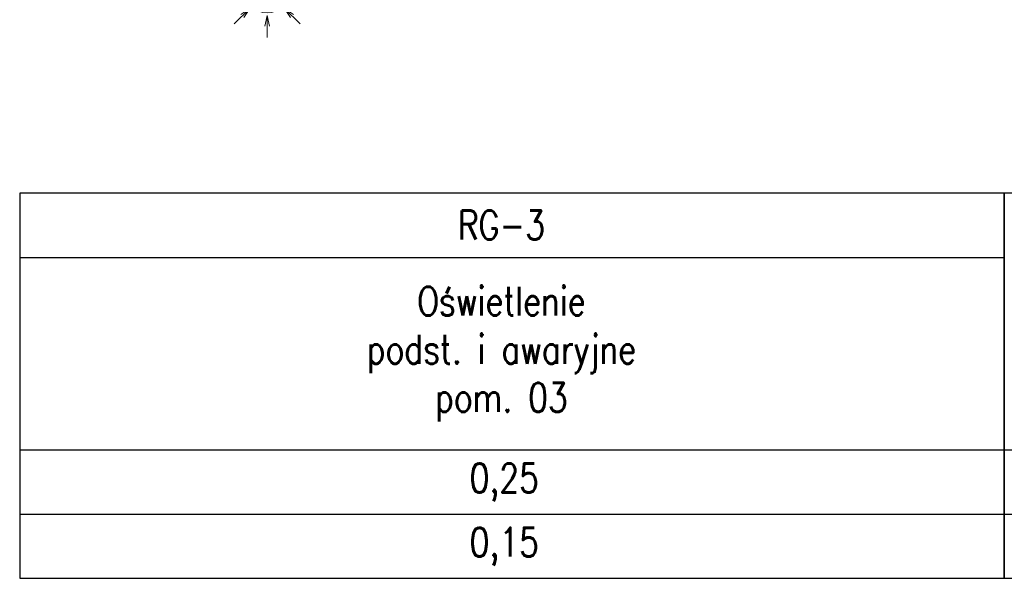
# Model space of a CAD drawing. Header units: millimetres. Extents: x 2505 to 3495, y 1397 to 1684.
# Tile 20 of 59: x 2771 to 2813, y 1560 to 1584. Entities that reach past the tile are written whole.
import ezdxf

# ---------------------------------------------------------------- set-up
doc = ezdxf.new("R2010")
doc.units = ezdxf.units.MM
doc.layers.add('E_Opis', color=7, linetype='Continuous')
doc.layers.add('OPIS', color=7, linetype='Continuous')
doc.layers.add('EB_łączniki', color=3, linetype='Continuous', lineweight=20)
doc.styles.add('SIMPLEX', font='simplex.shx', dxfattribs={"width": 0.8})

# ---------------------------------------------------------------- blocks, each defined once
blk = doc.blocks.new('*U54')
for p, q in [((0, 80.7), (0, 153.2)), ((-57.1, 57.1), (-108.3, 108.3)), ((0, 80.7), (-7.3, 115.9)), ((0, 80.7), (7.3, 115.9)), ((57.1, 57.1), (108.3, 108.3)), ((-57.1, 57.1), (-87.1, 76.8)), ((-57.1, 57.1), (-76.8, 87.1)), ((57.1, 57.1), (76.8, 87.1)), ((57.1, 57.1), (87.1, 76.8)), ((-80.7, 0), (-153.2, 0)), ((-80.7, 0), (-115.9, 7.3)), ((-80.7, 0), (-115.9, -7.3)), ((80.7, 0), (115.9, 7.3)), ((80.7, 0), (115.9, -7.3)), ((80.7, 0), (153.2, 0)), ((-57.1, -57.1), (-108.3, -108.3)), ((-57.1, -57.1), (-87.1, -76.8)), ((-57.1, -57.1), (-76.8, -87.1)), ((57.1, -57.1), (76.8, -87.1)), ((57.1, -57.1), (87.1, -76.8)), ((57.1, -57.1), (108.3, -108.3)), ((0, -80.7), (-7.3, -115.9)), ((0, -80.7), (7.3, -115.9)), ((0, -80.7), (0, -153.2))]:
    blk.add_line(p, q)
blk.add_circle((0, 0), 72)

msp = doc.modelspace()

# ---------------------------------------------------------------- linework, layer by layer
at = {"layer": 'OPIS', "lineweight": -3}
for p, q in [((2770.921, 1573.432), (2813.439, 1573.432)), ((2770.92, 1565.116), (2813.439, 1565.116)), ((2813.439, 1565.116), (2832.428, 1565.116))]:
    msp.add_line(p, q, dxfattribs=at)
at = {"layer": 'OPIS', "lineweight": -3, "ltscale": 5}
for p, q in [((2770.92, 1562.344), (2813.439, 1562.344)), ((2813.439, 1562.344), (2832.428, 1562.344))]:
    msp.add_line(p, q, dxfattribs=at)
at = {"layer": 'OPIS', "lineweight": -3}
for points in [[(2770.92, 1559.572), (2813.439, 1559.572), (2813.439, 1576.204), (2770.92, 1576.204)], [(2813.439, 1559.572), (2832.428, 1559.572), (2832.428, 1576.204), (2813.439, 1576.204)]]:
    msp.add_lwpolyline(points, close=True, dxfattribs=at)

# ---------------------------------------------------------------- block references
at = {"layer": 'EB_łączniki', "xscale": 0.013125, "yscale": 0.013125, "zscale": 0.013125}
msp.add_blockref('*U54', (2781.607, 1584.938), dxfattribs=at)

# ---------------------------------------------------------------- texts
at = {"layer": 'E_Opis', "lineweight": -3, "char_height": 1.2474, "width": 14.11269, "attachment_point": 5, "style": 'SIMPLEX'}
for s, insert in [('RG-3', (2791.723, 1574.834)), ('Oświetlenie\\Ppodst. i awaryjne\\Ppom. 03', (2791.723, 1569.258)), ('\\pxqc;0,25', (2791.847, 1563.714)), ('\\pxqc;0,15', (2791.847, 1560.942))]:
    msp.add_mtext(s, dxfattribs=dict(at, insert=insert))

doc.saveas('drawing.dxf')
